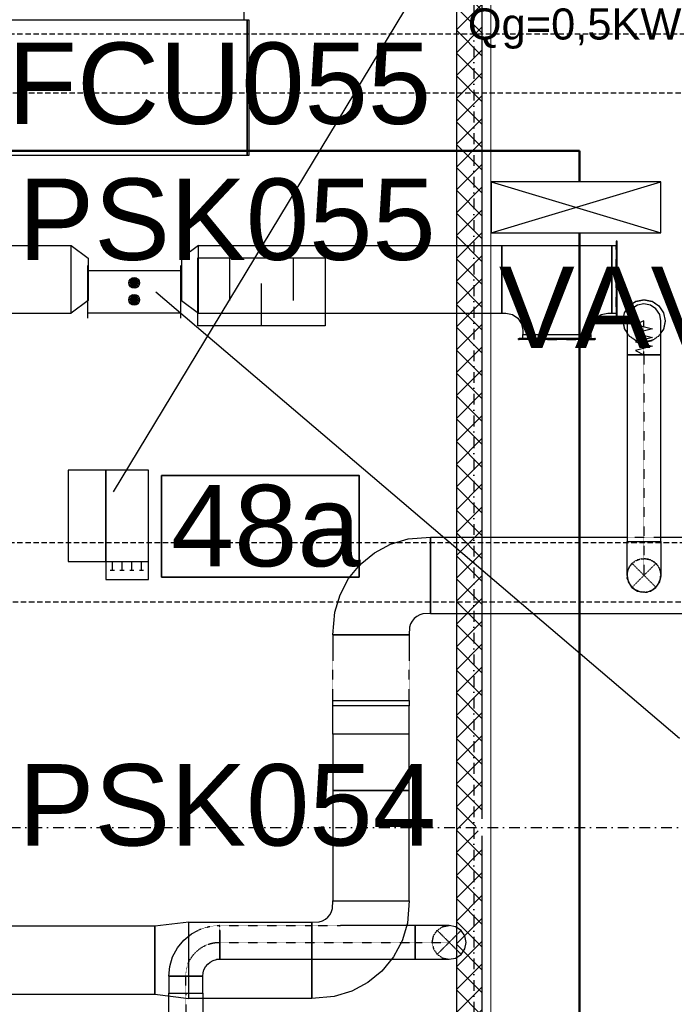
# Model space of a CAD drawing. Header units: centimetres. Extents: x -10729 to 144862, y -4437 to 43656.
# Tile 88 of 148: x 6592 to 6978, y 10896 to 11476. Entities that reach past the tile are written whole.
import ezdxf

# ---------------------------------------------------------------- set-up
doc = ezdxf.new("R2010")
doc.units = ezdxf.units.CM
doc.header["$LTSCALE"] = 0.1
for name, pattern in [('CADVENT_CENTERLINE', [9.9, 7.4, -1, 0.5, -1]), ('CADVENT_HIDDEN', [0.8, 0.25, -0.55]), ('Kondygnacja  -0_5$0$HIDDEN', [9.525, 6.35, -3.175]), ('Kondygnacja  -0_5$0$HIDDEN2', [4.7625, 3.175, -1.5875]), ('Osie rzutów$0$DASHDOT2', [12.7, 6.35, -3.175, 0, -3.175])]:
    doc.linetypes.add(name, pattern=pattern)
for name, color, linetype, lineweight in [('AU opis', 7, 'Continuous', 35), ('AU Osprzęt Siemens', 5, 'Continuous', 30), ('AU Sieć LON', 1, 'Continuous', 50), ('bgde_urządzenia', 3, 'Continuous', 30), ('Kondygnacja  -0_5$0$ARCH_WIDOK', 8, 'Continuous', 13)]:
    doc.layers.add(name, color=color, linetype=linetype, lineweight=lineweight)
for name, color, linetype in [('AU Szafki Klimakonwektorów', 183, 'Continuous'), ('bgde-nawiewCEN', 7, 'Continuous'), ('bgde-nawiewDETAILS', 1, 'Continuous'), ('bgde-nawiewEXP', 1, 'Continuous'), ('bgde-nawiewHIDDEN', 1, 'Continuous'), ('bgde-wywiewEXP', 5, 'Continuous'), ('bgde-wywiewHIDDEN', 5, 'Continuous'), ('bgde_opis urządzen', 6, 'Continuous'), ('bgde_redukcja', 3, 'Continuous'), ('bgde_tlumik', 6, 'Continuous'), ('bgde_VAV', 4, 'Continuous'), ('Kondygnacja  -0_5$0$ARCH_GK', 8, 'Continuous'), ('Kondygnacja  -0_5$0$ARCH_KONSTR_POWYŻEJ RZUTU', 8, 'Kondygnacja  -0_5$0$HIDDEN'), ('Kondygnacja  -0_5$0$ARCH_KONSTR_POWYŻEJ RZUTU_IST', 8, 'Kondygnacja  -0_5$0$HIDDEN2'), ('Osie rzutów$0$ARCH_INFO_OSIE_IST', 8, 'Osie rzutów$0$DASHDOT2'), ('Osie rzutów$0$ARCH_INFO_OSIE_OPISY_IST', 8, 'Continuous')]:
    doc.layers.add(name, color=color, linetype=linetype)
doc.styles.add('Arial', font='ARIAL.TTF')

# ---------------------------------------------------------------- blocks, each defined once
blk = doc.blocks.new('Osie rzutów')
at = {"layer": 'Osie rzutów$0$ARCH_INFO_OSIE_IST', "ltscale": 10}
for p, q in [((6860, 12510), (6860, 4623.26)), ((4436.04, 11000), (13655, 11000))]:
    blk.add_line(p, q, dxfattribs=at)
blk = doc.blocks.new('Kondygnacja  -0_5$0$konstrukcja istniejąca -0.5')
at = {"layer": 'Kondygnacja  -0_5$0$ARCH_KONSTR_POWYŻEJ RZUTU_IST', "ltscale": 10}
for points in [[(7382, 11432.89), (6338.46, 11432.89), (6338.46, 11467.89), (7382, 11467.89)], [(7382, 11132.89), (6338.46, 11132.89), (6338.46, 11167.89), (7382, 11167.89)]]:
    blk.add_lwpolyline(points, dxfattribs=at)
blk = doc.blocks.new('06')
at = {"layer": 'bgde_VAV', "color": 3, "linetype": 'Continuous', "lineweight": -2}
for p, q in [((-54870.1, 68405), (-54870.1, 68375)), ((-54870.1, 68375), (-54870.1, 68125)), ((-54320.1, 68375), (-54320.1, 68405)), ((-54320.1, 68125), (-54320.1, 68375)), ((-54870.1, 68125), (-54870.1, 68095)), ((-54320.1, 68095), (-54320.1, 68125))]:
    blk.add_line(p, q, dxfattribs=at)
at = {"layer": 'bgde_VAV', "color": 3, "linetype": 'ByBlock', "lineweight": -2}
for p, q in [((-54320.1, 68375), (-54870.1, 68375)), ((-54320.1, 68125), (-54870.1, 68125))]:
    blk.add_line(p, q, dxfattribs=at)
at = {"layer": 'bgde_VAV', "color": 3, "linetype": 'Continuous', "lineweight": -3}
for p, q in [((-54595.1, 68303.2), (-54621, 68322)), ((-54595.1, 68303.2), (-54613.9, 68329.1)), ((-54595.1, 68303.2), (-54605, 68333.7)), ((-54595.1, 68303.2), (-54595.1, 68335.2)), ((-54595.1, 68303.2), (-54585.2, 68333.7)), ((-54595.1, 68303.2), (-54576.3, 68329.1)), ((-54595.1, 68303.2), (-54569.2, 68322)), ((-54595.1, 68303.2), (-54627.1, 68303.2)), ((-54595.1, 68303.2), (-54625.5, 68313.1)), ((-54595.1, 68303.2), (-54625.5, 68293.3)), ((-54595.1, 68303.2), (-54621, 68284.4)), ((-54595.1, 68303.2), (-54613.9, 68277.3)), ((-54595.1, 68303.2), (-54605, 68272.8)), ((-54595.1, 68303.2), (-54564.7, 68313.1)), ((-54595.1, 68303.2), (-54563.1, 68303.2)), ((-54595.1, 68303.2), (-54564.7, 68293.3)), ((-54595.1, 68303.2), (-54569.2, 68284.4)), ((-54595.1, 68303.2), (-54576.3, 68277.3)), ((-54595.1, 68303.2), (-54585.2, 68272.8)), ((-54595.1, 68303.2), (-54595.1, 68271.2)), ((-54595.1, 68203.2), (-54627.1, 68203.2)), ((-54595.1, 68203.2), (-54625.5, 68213.1)), ((-54595.1, 68203.2), (-54625.5, 68193.3)), ((-54595.1, 68203.2), (-54621, 68222)), ((-54595.1, 68203.2), (-54621, 68184.4)), ((-54595.1, 68203.2), (-54613.9, 68229.1)), ((-54595.1, 68203.2), (-54613.9, 68177.3)), ((-54595.1, 68203.2), (-54605, 68233.7)), ((-54595.1, 68203.2), (-54605, 68172.8)), ((-54595.1, 68203.2), (-54595.1, 68235.2)), ((-54595.1, 68203.2), (-54585.2, 68233.7)), ((-54595.1, 68203.2), (-54576.3, 68229.1)), ((-54595.1, 68203.2), (-54569.2, 68222)), ((-54595.1, 68203.2), (-54564.7, 68213.1)), ((-54595.1, 68203.2), (-54563.1, 68203.2)), ((-54595.1, 68203.2), (-54564.7, 68193.3)), ((-54595.1, 68203.2), (-54569.2, 68184.4)), ((-54595.1, 68203.2), (-54576.3, 68177.3)), ((-54595.1, 68203.2), (-54585.2, 68172.8)), ((-54595.1, 68203.2), (-54595.1, 68171.2))]:
    blk.add_line(p, q, dxfattribs=at)
for centre in [(-54595.1, 68303.2), (-54595.1, 68203.2)]:
    blk.add_ellipse(centre, major_axis=(32, 0), ratio=1, start_param=-1.570796, end_param=4.712389, dxfattribs=at)
blk = doc.blocks.new('t6')
at = {"layer": 'bgde_tlumik'}
for p, q in [((-54032.6, 68375), (-54032.6, 68125)), ((-53657.6, 68375), (-53657.6, 68125)), ((-53845.1, 67975), (-53845.1, 68225))]:
    blk.add_line(p, q, dxfattribs=at)
blk.add_lwpolyline([(-53470.1, 67975), (-54220.1, 67975), (-54220.1, 68375), (-53470.1, 68375)], close=True, dxfattribs=at)

msp = doc.modelspace()

# ---------------------------------------------------------------- hatches: boundary and pattern name
at = {"layer": 'Kondygnacja  -0_5$0$ARCH_GK', "linetype": 'Continuous', "lineweight": -3}
h = msp.add_hatch(dxfattribs=at)
h.set_pattern_fill('ANSI37', color=256, scale=3, angle=-360, style=0)
h.paths.add_polyline_path([(6865, 11605), (6850, 11590), (6850, 11000), (6860.833, 11000), (6865, 11005)], flags=0)
h.paths.add_polyline_path([(6865, 10995), (6860.833, 11000), (6850, 11000), (6850, 10116), (6865, 10101)], flags=0)

# ---------------------------------------------------------------- linework, layer by layer
at = {"layer": 'AU opis'}
msp.add_lwpolyline([(6675.934, 11207.565), (6792.322, 11207.565), (6792.322, 11147.557), (6675.934, 11147.557)], close=True, dxfattribs=at)
at = {"layer": 'AU Sieć LON', "color": 1}
for p, q in [((6526.574, 11398.855), (6922.292, 11398.855)), ((6922.292, 11380.501), (6922.292, 11398.855)), ((6922.292, 11350.501), (6922.292, 10733.592))]:
    msp.add_line(p, q, dxfattribs=at)
at = {"layer": 'AU Szafki Klimakonwektorów'}
for p, q in [((6970.248, 11380.501), (6870.248, 11380.501)), ((6870.248, 11350.501), (6970.248, 11380.501)), ((6870.248, 11380.501), (6970.248, 11350.501)), ((6970.248, 11380.501), (6870.248, 11380.501)), ((6870.248, 11380.501), (6870.248, 11350.501)), ((6870.248, 11350.501), (6970.248, 11380.501)), ((6870.248, 11380.501), (6970.248, 11350.501)), ((6970.248, 11350.501), (6970.248, 11380.501)), ((6870.248, 11350.501), (6970.248, 11350.501)), ((6870.248, 11350.501), (6970.248, 11350.501))]:
    msp.add_line(p, q, dxfattribs=at)
at = {"layer": 'bgde-nawiewCEN', "linetype": 'CADVENT_CENTERLINE', "ltscale": 0.06}
for p, q in [((6960.301, 11298.556), (6960.301, 11298.603)), ((6960.301, 11298.443), (6960.301, 11298.556)), ((6960.301, 11298.224), (6960.301, 11298.443)), ((6960.301, 11297.863), (6960.301, 11298.224)), ((6960.301, 11297.323), (6960.301, 11297.863)), ((6960.301, 11296.571), (6960.301, 11297.323)), ((6960.301, 11295.569), (6960.301, 11296.571)), ((6960.301, 11294.283), (6960.301, 11295.569)), ((6960.301, 11292.677), (6960.301, 11294.283)), ((6960.301, 11290.716), (6960.301, 11292.677)), ((6960.301, 11288.363), (6960.301, 11290.716)), ((6960.301, 11285.584), (6960.301, 11288.363)), ((6960.301, 11280.473), (6960.301, 11285.584)), ((6960.301, 11278.603), (6960.301, 11280.473)), ((6960.301, 11278.603), (6960.301, 11168.607)), ((6960.301, 11168.607), (6960.301, 11148.607)), ((6710.175, 10932.267), (6825.443, 10932.267)), ((6825.443, 10932.267), (6845.443, 10932.267)), ((6690.175, 10902.225), (6690.175, 10912.267)), ((6690.175, 10902.225), (6690.175, 10882.225))]:
    msp.add_line(p, q, dxfattribs=at)
at = {"layer": 'bgde-nawiewCEN', "linetype": 'CADVENT_CENTERLINE', "ltscale": 0.06, "extrusion": (2.27374e-16, -5.56905e-32, -1)}
msp.add_arc((-6710.175, 10912.267), 20, 0, 90, dxfattribs=at)
at = {"layer": 'bgde-nawiewDETAILS', "linetype": 'CADVENT_HIDDEN'}
for p, q in [((6953.23, 11141.536), (6967.372, 11155.678)), ((6953.23, 11155.678), (6967.372, 11141.536)), ((6838.372, 10925.196), (6852.514, 10939.339)), ((6838.372, 10939.339), (6852.514, 10925.196))]:
    msp.add_line(p, q, dxfattribs=at)
at = {"layer": 'bgde-nawiewEXP', "linetype": 'Continuous'}
for points in [[(6947.801, 11298.603), (6948.752, 11303.387), (6951.462, 11307.442), (6955.517, 11310.152), (6960.301, 11311.103), (6965.084, 11310.152), (6969.14, 11307.442), (6971.849, 11303.387), (6972.801, 11298.603), (6971.849, 11293.82), (6970.301, 11291.502)], [(6947.801, 11298.603), (6948.752, 11293.82), (6950.301, 11291.502)], [(6950.301, 11148.607), (6950.301, 11168.607), (6970.301, 11168.607), (6970.301, 11278.603), (6950.301, 11278.603), (6950.301, 11168.607), (6970.301, 11168.607), (6970.301, 11148.607), (6969.984, 11147.015)], [(6834.438, 11126.107), (6834.438, 11171.107), (6950.301, 11171.107)], [(6834.438, 11126.107), (7900.969, 11126.107), (7900.969, 11171.107), (7940.969, 11158.607), (7940.969, 11148.607), (7900.969, 11171.107), (7782.463, 11171.107)], [(6970.301, 11171.107), (7162.463, 11171.107)], [(6950.301, 11148.607), (6951.062, 11144.78), (6951.815, 11143.652)], [(6950.301, 11148.607), (6951.062, 11144.78), (6953.23, 11141.536), (6952.329, 11142.885)], [(6950.464, 11146.806), (6950.485, 11148.162)], [(6950.464, 11146.806), (6951.902, 11143.179), (6953.032, 11142.014)], [(6967.372, 11141.536), (6969.54, 11144.78), (6970.301, 11148.607)], [(6967.372, 11141.536), (6969.54, 11144.78), (6969.804, 11146.11)], [(6967.556, 11141.98), (6968.529, 11142.924), (6970.078, 11146.506), (6970.103, 11148.128)], [(6953.23, 11141.536), (6956.474, 11139.368), (6957.804, 11139.103)], [(6953.23, 11141.536), (6956.474, 11139.368), (6960.301, 11138.607), (6958.71, 11138.923)], [(6953.675, 11141.351), (6954.618, 11140.378), (6958.2, 11138.83), (6959.822, 11138.805)], [(6960.301, 11138.607), (6964.128, 11139.368), (6967.372, 11141.536), (6966.023, 11140.634)], [(6960.301, 11138.607), (6964.128, 11139.368), (6965.255, 11140.121)], [(6960.746, 11138.791), (6962.101, 11138.77), (6965.728, 11140.208), (6966.893, 11141.337)], [(6776.938, 11113.607), (6821.938, 11113.607), (6821.938, 11098.211)], [(6776.938, 11113.607), (6776.938, 11098.211)], [(6776.938, 11074.758), (6821.938, 11074.758), (6821.938, 11078.211)], [(6776.938, 11074.758), (6776.938, 11078.211)], [(6776.938, 11055.029), (6776.938, 11074.758), (6821.938, 11074.758), (6821.938, 11071.758), (6776.938, 11071.758)], [(6821.938, 11055.029), (6821.938, 11071.758)], [(6449.38, 10901.75), (6671.912, 10901.75), (6671.912, 10941.75), (6449.38, 10941.75)], [(6710.175, 10922.267), (6825.443, 10922.267), (6825.443, 10942.267), (6781.412, 10942.267)], [(6764.438, 10942.267), (6764.438, 10942.267)], [(6845.443, 10922.267), (6849.27, 10923.029), (6852.514, 10925.196), (6854.682, 10928.441), (6855.443, 10932.267), (6854.682, 10936.094), (6852.514, 10939.339), (6849.27, 10941.506), (6845.443, 10942.267)], [(6680.175, 10912.267), (6680.751, 10918.12), (6682.459, 10923.748), (6685.231, 10928.935), (6688.962, 10933.481), (6693.508, 10937.212), (6697.321, 10939.25)], [(6710.175, 10939.25), (6710.175, 10925.196)], [(6710.175, 10922.267), (6710.175, 10939.25)], [(6710.175, 10925.196), (6710.175, 10928.441)], [(6710.175, 10923.029), (6710.175, 10925.196)], [(6710.175, 10925.196), (6710.175, 10923.029)], [(6680.175, 10912.267), (6700.175, 10912.267), (6700.367, 10914.218), (6700.936, 10916.094), (6701.86, 10917.823), (6703.104, 10919.339), (6704.619, 10920.582), (6706.348, 10921.506), (6708.224, 10922.075), (6710.175, 10922.267)], [(6710.175, 10922.267), (6708.224, 10922.075)], [(6710.175, 10923.029), (6710.175, 10922.267)], [(6710.175, 10922.267), (6710.175, 10923.029)], [(6680.175, 10883.748), (6680.175, 10902.225), (6700.175, 10902.225), (6700.175, 10882.225), (6699.414, 10886.052)]]:
    msp.add_lwpolyline(points, dxfattribs=at)
for points in [[(6950.301, 11278.603), (6970.301, 11278.603), (6970.301, 11298.603), (6969.54, 11302.43), (6967.372, 11305.674), (6964.128, 11307.842), (6960.301, 11308.603), (6956.474, 11307.842), (6953.23, 11305.674), (6951.062, 11302.43), (6950.301, 11298.603), (6950.301, 11280.473)], [(6776.938, 11113.607), (6777.994, 11126.836), (6781.124, 11137.154), (6786.207, 11146.663), (6793.047, 11154.997), (6801.381, 11161.837), (6810.89, 11166.92), (6821.208, 11170.05), (6834.438, 11171.107), (6834.438, 11126.107), (6829.987, 11125.914), (6828.111, 11125.345), (6826.382, 11124.421), (6824.867, 11123.178), (6823.623, 11121.662), (6822.699, 11119.933), (6822.13, 11118.057), (6821.938, 11113.606), (6799.433, 11113.607)], [(6776.938, 11021.779), (6821.938, 11021.779), (6821.938, 11055.029), (6776.938, 11055.029)], [(6776.938, 10956.75), (6821.938, 10956.75), (6821.938, 11021.779), (6776.938, 11021.779)], [(6764.438, 10944.249), (6768.889, 10944.442), (6770.764, 10945.011), (6772.493, 10945.935), (6774.009, 10947.179), (6775.253, 10948.694), (6776.177, 10950.423), (6776.746, 10952.299), (6776.938, 10956.75), (6821.938, 10956.75), (6820.881, 10943.52), (6817.751, 10933.202), (6812.669, 10923.693), (6805.829, 10915.359), (6797.494, 10908.519), (6787.985, 10903.436), (6777.668, 10900.306), (6764.438, 10899.249), (6764.438, 10921.749)], [(6671.912, 10901.75), (6691.912, 10899.25), (6691.912, 10944.25), (6764.438, 10944.25), (6764.438, 10899.25), (6691.912, 10899.25), (6691.912, 10944.25), (6671.912, 10941.75)], [(6825.443, 10922.267), (6845.443, 10922.267), (6849.27, 10923.029), (6852.514, 10925.196), (6854.682, 10928.441), (6855.443, 10932.267), (6854.682, 10936.094), (6852.514, 10939.339), (6849.27, 10941.506), (6845.443, 10942.267), (6825.443, 10942.267), (6825.443, 10923.029)], [(6680.175, 10902.225), (6700.175, 10902.225), (6700.175, 10912.267), (6680.175, 10912.267)]]:
    msp.add_lwpolyline(points, close=True, dxfattribs=at)
at = {"layer": 'bgde-nawiewEXP'}
msp.add_lwpolyline([(6960.301, 11298.603), (6955.301, 11296.473), (6965.301, 11293.937), (6955.301, 11291.415), (6965.301, 11288.887), (6955.301, 11286.333), (6965.301, 11283.797), (6955.301, 11281.252), (6960.301, 11278.603)], dxfattribs=at)
at = {"layer": 'bgde-nawiewHIDDEN', "linetype": 'CADVENT_HIDDEN'}
for points in [[(6947.801, 11298.603), (6948.752, 11303.387), (6951.462, 11307.442), (6955.517, 11310.152), (6960.301, 11311.103), (6965.084, 11310.152), (6969.14, 11307.442), (6971.849, 11303.387), (6972.801, 11298.603), (6971.849, 11293.82), (6969.14, 11289.764), (6965.084, 11287.055), (6960.301, 11286.103), (6955.517, 11287.055), (6951.462, 11289.764), (6950.301, 11291.502)], [(6947.801, 11298.603), (6948.752, 11293.82), (6951.462, 11289.764), (6955.517, 11287.055), (6960.301, 11286.103), (6965.084, 11287.055), (6969.14, 11289.764), (6970.301, 11291.502)], [(6950.301, 11171.107), (6970.301, 11171.107)], [(6950.301, 11148.607), (6951.062, 11152.433), (6953.23, 11155.678), (6956.474, 11157.845), (6960.301, 11158.607), (6964.128, 11157.845), (6967.372, 11155.678), (6969.54, 11152.433), (6970.301, 11148.607)], [(6950.485, 11148.162), (6950.524, 11150.708), (6952.072, 11154.289), (6954.873, 11157.006), (6958.501, 11158.443), (6962.402, 11158.383), (6965.984, 11156.835), (6968.7, 11154.034), (6970.138, 11150.407), (6970.103, 11148.128)], [(6969.804, 11146.11), (6969.984, 11147.015)], [(6951.815, 11143.652), (6952.329, 11142.885)], [(6953.032, 11142.014), (6953.675, 11141.351)], [(6957.804, 11139.103), (6958.71, 11138.923)], [(6959.822, 11138.805), (6960.746, 11138.791)], [(6965.255, 11140.121), (6966.023, 11140.634)], [(6966.893, 11141.337), (6967.556, 11141.98)], [(6776.938, 11078.211), (6776.938, 11098.211)], [(6821.938, 11078.211), (6821.938, 11098.211)], [(6697.321, 10939.25), (6698.694, 10939.984), (6704.322, 10941.691), (6710.175, 10942.267)], [(6710.175, 10942.267), (6704.322, 10941.691)], [(6710.175, 10941.506), (6710.175, 10942.267)], [(6710.175, 10939.339), (6710.175, 10942.267), (6764.438, 10942.267)], [(6710.175, 10942.267), (6710.175, 10941.506)], [(6710.175, 10941.506), (6710.175, 10939.339)], [(6710.175, 10939.339), (6710.175, 10941.506)], [(6764.438, 10942.267), (6781.412, 10942.267)], [(6835.443, 10932.267), (6836.204, 10936.094), (6838.372, 10939.339), (6841.616, 10941.506), (6845.443, 10942.267)], [(6710.175, 10939.25), (6710.175, 10939.339)], [(6710.175, 10939.339), (6710.175, 10939.25)], [(6710.175, 10939.339), (6710.175, 10939.25)], [(6835.443, 10932.267), (6836.204, 10928.441), (6838.372, 10925.196), (6841.616, 10923.029), (6845.443, 10922.267)]]:
    msp.add_lwpolyline(points, dxfattribs=at)
at = {"layer": 'bgde-wywiewEXP', "linetype": 'Continuous'}
for points in [[(6574.675, 11476.098), (6724.675, 11476.098), (6724.675, 11491.104)], [(6375.776, 11476.098), (6726.346, 11476.098), (6726.346, 11396.098), (6375.776, 11396.098)], [(6455.523, 11293.097), (6468.023, 11303.097), (6468.023, 11343.097), (6622.62, 11343.097)], [(6455.523, 11343.097), (6468.023, 11343.097), (6468.023, 11303.097), (6622.62, 11303.097)], [(6697.62, 11343.097), (6876.421, 11343.097), (6876.421, 11303.097), (6878.921, 11303.097), (6882.748, 11302.336), (6885.992, 11300.168), (6888.159, 11296.924), (6888.921, 11293.097), (6888.921, 11290.597), (6928.921, 11290.597), (6928.921, 11293.097), (6929.682, 11296.924), (6931.85, 11300.168), (6935.094, 11302.336), (6938.921, 11303.097), (6943.821, 11303.097)], [(6697.62, 11303.097), (6876.421, 11303.097), (6876.421, 11343.097), (6941.421, 11343.097), (6941.421, 11303.097), (6941.421, 11343.097), (6943.821, 11343.097)], [(6888.921, 11288.197), (6888.921, 11290.597), (6928.921, 11290.597), (6928.921, 11288.197)]]:
    msp.add_lwpolyline(points, dxfattribs=at)
for points in [[(6726.346, 11396.098), (6726.346, 11476.098), (6727.346, 11476.098), (6727.346, 11396.098)], [(6622.62, 11343.097), (6632.62, 11335.597), (6632.62, 11310.597), (6622.62, 11303.097)], [(6697.62, 11343.097), (6687.62, 11335.597), (6687.62, 11310.597), (6697.62, 11303.097)], [(6943.821, 11300.597), (6944.421, 11300.597), (6944.421, 11345.597), (6943.821, 11345.597)], [(6886.421, 11287.597), (6886.421, 11288.197), (6931.421, 11288.197), (6931.421, 11287.597)]]:
    msp.add_lwpolyline(points, close=True, dxfattribs=at)
at = {"layer": 'bgde-wywiewHIDDEN', "linetype": 'CADVENT_HIDDEN'}
for points in [[(6941.421, 11303.097), (6941.421, 11343.097), (6943.821, 11343.097), (6943.821, 11303.097), (6943.821, 11343.097)], [(6941.421, 11303.097), (6943.821, 11303.097)], [(6888.921, 11288.197), (6888.921, 11290.597), (6928.921, 11290.597), (6928.921, 11288.197)]]:
    msp.add_lwpolyline(points, dxfattribs=at)
for points in [[(6943.821, 11300.597), (6944.421, 11300.597), (6944.421, 11345.597), (6943.821, 11345.597)], [(6943.821, 11345.597), (6943.821, 11345.597)], [(6941.421, 11303.097), (6941.421, 11303.097)], [(6943.821, 11300.597), (6943.821, 11300.597)], [(6943.821, 11300.597), (6943.821, 11300.597)], [(6888.921, 11290.597), (6888.921, 11290.597)], [(6886.421, 11287.597), (6931.421, 11287.597), (6931.421, 11288.197), (6886.421, 11288.197)], [(6886.421, 11287.597), (6886.421, 11287.597)], [(6888.921, 11288.197), (6928.921, 11288.197)], [(6888.921, 11288.197), (6888.921, 11288.197)], [(6931.421, 11288.197), (6931.421, 11288.197)]]:
    msp.add_lwpolyline(points, close=True, dxfattribs=at)
at = {"layer": 'bgde_opis urządzen'}
msp.add_line((6836.633, 11510.992, 1188.109), (6647.462, 11197.894, -229.332), dxfattribs=at)
at = {"layer": 'bgde_urządzenia'}
for p, q in [((6620.807, 11210.647), (6620.807, 11156.847)), ((6643.107, 11210.647), (6620.807, 11210.647)), ((6643.107, 11156.847), (6643.107, 11210.647)), ((6620.807, 11156.847), (6643.107, 11156.847)), ((6643.107, 11156.847), (6668.307, 11156.847)), ((6646.954, 11151.647), (6646.954, 11156.847)), ((6652.664, 11151.647), (6652.664, 11156.847)), ((6658.375, 11151.647), (6658.375, 11156.847)), ((6664.085, 11151.647), (6664.085, 11156.847)), ((6645.704, 11151.647), (6648.204, 11151.647)), ((6651.414, 11151.647), (6653.914, 11151.647)), ((6657.125, 11151.647), (6659.625, 11151.647)), ((6662.835, 11151.647), (6665.335, 11151.647))]:
    msp.add_line(p, q, dxfattribs=at)
msp.add_lwpolyline([(6643.107, 11210.647), (6643.107, 11146.147), (6668.307, 11146.147), (6668.307, 11210.647)], close=True, dxfattribs=at)
at = {"layer": 'bgde_VAV'}
msp.add_line((6672.572, 11315.786), (6981.242, 11052.537, 2.142), dxfattribs=at)
at = {"layer": 'Kondygnacja  -0_5$0$ARCH_GK', "linetype": 'Continuous', "lineweight": -3}
for p, q in [((6865, 11005), (6865, 11605)), ((6850, 10116), (6850, 11590)), ((6865, 10101), (6865, 10995))]:
    msp.add_line(p, q, dxfattribs=at)
at = {"layer": 'Kondygnacja  -0_5$0$ARCH_WIDOK'}
msp.add_line((6870, 11610), (6870, 10096), dxfattribs=at)

# ---------------------------------------------------------------- block references
at = {"layer": 'bgde_redukcja', "xscale": 0.1000000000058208, "yscale": 0.09999999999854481, "zscale": 0.1}
msp.add_blockref('06', (12119.304, 4490.707), dxfattribs=at)
at = {"layer": 'bgde_tlumik', "xscale": 0.1000000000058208, "yscale": 0.09999999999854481, "zscale": 0.1}
msp.add_blockref('t6', (12119.304, 4498.207), dxfattribs=at)
at = {"layer": 'Kondygnacja  -0_5$0$ARCH_KONSTR_POWYŻEJ RZUTU'}
msp.add_blockref('Kondygnacja  -0_5$0$konstrukcja istniejąca -0.5', (0, 0), dxfattribs=at)
at = {"layer": 'Osie rzutów$0$ARCH_INFO_OSIE_OPISY_IST'}
msp.add_blockref('Osie rzutów', (0, 0), dxfattribs=at)

# ---------------------------------------------------------------- texts
at = {"layer": 'AU opis', "insert": (6681.424, 11201.919), "char_height": 48, "width": 72.77772, "attachment_point": 1, "style": 'Arial'}
msp.add_mtext('48a', dxfattribs=at)
at = {"layer": 'AU Osprzęt Siemens', "char_height": 48, "width": 1074.22285, "attachment_point": 1, "style": 'Arial'}
for s, insert in [('PSK055', (6591.472, 11382.548)), ('PSK054', (6591.594, 11037.315))]:
    msp.add_mtext(s, dxfattribs=dict(at, insert=insert))
at = {"layer": 'AU Szafki Klimakonwektorów', "char_height": 48, "width": 1074.22285, "attachment_point": 1, "style": 'Arial'}
for s, insert in [('RFCU055', (6536.714, 11462.701)), ('VAV-098.1', (6874.768, 11330.55))]:
    msp.add_mtext(s, dxfattribs=dict(at, insert=insert))
at = {"layer": 'bgde_opis urządzen', "insert": (6856.438, 11482.794, 2308.732), "char_height": 18.326, "width": 421.7149, "attachment_point": 1, "style": 'Arial'}
msp.add_mtext('Qg=0,5KW', dxfattribs=at)

doc.saveas('drawing.dxf')
